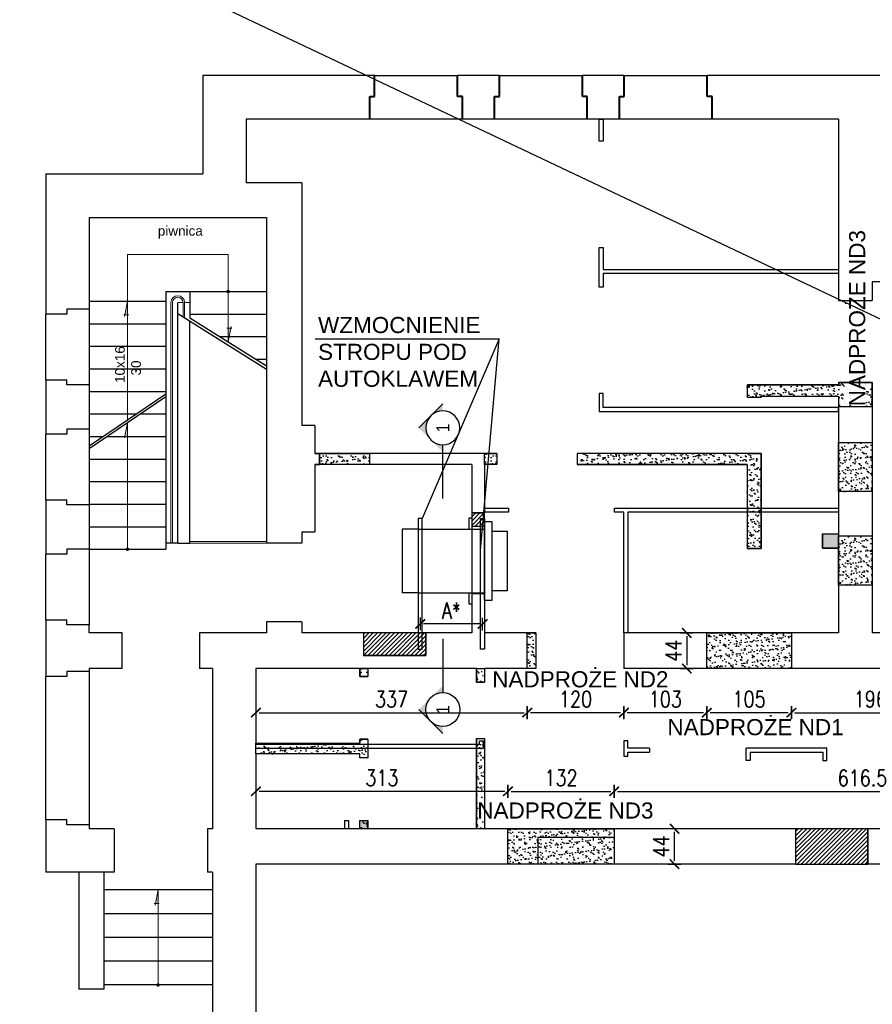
# Model space of a CAD drawing. Header units: millimetres. Extents: x -13852 to 21557, y -10038 to 8820.
# Tile 35 of 42: x 8585 to 9644, y 4919 to 6141. Entities that reach past the tile are written whole.
import ezdxf
from ezdxf.enums import TextEntityAlignment as Align

# ---------------------------------------------------------------- set-up
doc = ezdxf.new("R2010")
doc.units = ezdxf.units.MM
doc.linetypes.add('DASHED', pattern=[0.75, 0.5, -0.25])
doc.linetypes.add('ELGO_LTYPE1', pattern=[0])
for name, color, linetype in [('6', 3, 'Continuous'), ('cienka', 1, 'Continuous'), ('DIM', 243, 'Continuous'), ('widok 01', 4, 'Continuous'), ('wyburzenia', 10, 'DASHED'), ('ściany labor', 160, 'Continuous')]:
    doc.layers.add(name, color=color, linetype=linetype)
for name, color, linetype, lineweight in [('istn widok', 252, 'Continuous', 25), ('istn ściany', 251, 'Continuous', 25), ('kreskowanie 0.05', 252, 'ELGO_LTYPE1', 5), ('obrys 0.13', 253, 'Continuous', 13), ('obrys 0.15', 254, 'ELGO_LTYPE1', 15), ('ocieplenie 0.05', 140, 'Continuous', 5), ('podkladka', 1, 'Continuous', 9), ('przekrój 0.40', 90, 'ELGO_LTYPE1', 40)]:
    doc.layers.add(name, color=color, linetype=linetype, lineweight=lineweight)
doc.styles.add('ARIAL', font='arial.ttf')
doc.styles.add('MSE-100', font='romans.shx', dxfattribs={"width": 0.8, "height": 20})
doc.styles.get("Standard").update_dxf_attribs({"font": 'arial.ttf'})
doc.dimstyles.new('MSE-100', dxfattribs={"dimtxt": 20, "dimasz": 4, "dimexe": 3, "dimexo": 30, "dimgap": 0.7, "dimtad": 0, "dimdec": 1, "dimrnd": 0.5, "dimdsep": 46, "dimtxsty": 'MSE-100', "dimblk": 'T1', "dimcen": -0.9, "dimse1": 1, "dimse2": 1, "dimclrd": 243, "dimclre": 242, "dimclrt": 52, "dimadec": 1, "dimazin": 2, "dimtfac": 0.3333, "dimtdec": 1, "dimtix": 1, "dimtmove": 2, "dimatfit": 3, "dimldrblk": 'strzalka', "dimfxl": 0, "dimtvp": 0.8333, "dimtolj": 1, "dimarcsym": 0})
pattern_1 = [(37.5, (-340246.531, -166151.847), (-0.31496679, 9.63411885), [0, -7.6, 0, -8.5, 0, -8.125]), (7.5, (-340246.531, -166151.847), (8.84888353, 14.11073033), [0, -4.1, 0, -6.85, 0, -2.625]), (327.5, (-340252.681, -166151.847), (15.5707093, 0.02829527), [0, -2.5, 0, -9, 0, -11.75]), (317.5, (-340252.681, -166151.847), (15.030633, 4.38837782), [0, -1.25, 0, -5.9, 0, -6.75])]

# ---------------------------------------------------------------- blocks, each defined once
blk = doc.blocks.new('A$C759864D5')
at = {"layer": 'obrys 0.15', "ltscale": 60}
for p, q in [((6, 54), (109, 54)), ((115, 0), (0, 0))]:
    blk.add_line(p, q, dxfattribs=at)
at = {"layer": 'przekrój 0.40', "ltscale": 60}
for p, q in [((6, 28), (6, 54)), ((109, 28), (109, 54)), ((0, 0), (0, 28)), ((0, 28), (6, 28)), ((115, 28), (109, 28)), ((115, 0), (115, 28))]:
    blk.add_line(p, q, dxfattribs=at)
blk = doc.blocks.new('A$C75F35B79')
at = {"layer": 'kreskowanie 0.05', "ltscale": 2}
for p, q in [((4.7, 19), (1, 0)), ((0, 2), (6.3, 2))]:
    blk.add_line(p, q, dxfattribs=at)
blk = doc.blocks.new('A$C54D70F0F')
at = {"layer": 'ocieplenie 0.05', "ltscale": 2}
h = blk.add_hatch(color=256, dxfattribs=at)
h.dxf.hatch_style = 1
h.paths.add_polyline_path([(4.7, 19), (1.4, 2), (4.7, 2)])
at = {"layer": 'kreskowanie 0.05', "ltscale": 2}
for p, q in [((4.7, 19), (1, 0)), ((0, 2), (6.3, 2))]:
    blk.add_line(p, q, dxfattribs=at)
blk = doc.blocks.new('T1')
at = {"color": 243}
blk.add_line((0, -2.04), (0, 1.96), dxfattribs=at)
at = {"color": 243, "const_width": 0.5}
blk.add_lwpolyline([(-1.5, -1.44), (1.5, 1.44)], dxfattribs=at)
blk = doc.blocks.new('*D75')
at = {"layer": 'Defpoints', "color": 0, "transparency": 16777216}
for p in [(9323.8, 5183.3), (9191.8, 5136.9), (9323.8, 5136.9)]:
    blk.add_point(p, dxfattribs=at)
at = {"layer": 'DIM', "color": 243, "lineweight": -2, "transparency": 16777216}
blk.add_line((9195.8, 5183.3), (9319.8, 5183.3), dxfattribs=at)
at = {"layer": 'DIM', "color": 243, "lineweight": -2, "transparency": 16777216, "xscale": 4, "yscale": 4, "zscale": 4, "rotation": 180}
blk.add_blockref('T1', (9191.8, 5183.3), dxfattribs=at)
at = {"layer": 'DIM', "color": 243, "lineweight": -2, "transparency": 16777216, "xscale": 4, "yscale": 4, "zscale": 4}
blk.add_blockref('T1', (9323.8, 5183.3), dxfattribs=at)
at = {"layer": 'DIM', "color": 52, "transparency": 16777216, "insert": (9257.8, 5200), "char_height": 20, "attachment_point": 5, "style": 'MSE-100'}
blk.add_mtext('\\A1;132', dxfattribs=at)
blk = doc.blocks.new('strzalka')
at = {"color": 243}
blk.add_line((0, -0.97), (0, 0.97), dxfattribs=at)
blk.add_lwpolyline([(-2, 0, 0.733, 0, 0), (0, 0, 0, 0, 0)], format="xyseb", dxfattribs=at)
blk = doc.blocks.new('*D83')
at = {"layer": 'Defpoints', "color": 0, "transparency": 16777216}
for p in [(9543.8, 5335.9), (9739.8, 5335.9), (9739.8, 5281)]:
    blk.add_point(p, dxfattribs=at)
at = {"layer": 'DIM', "color": 243, "lineweight": -2, "transparency": 16777216}
blk.add_line((9547.8, 5281), (9735.8, 5281), dxfattribs=at)
at = {"layer": 'DIM', "color": 243, "lineweight": -2, "transparency": 16777216, "xscale": 4, "yscale": 4, "zscale": 4, "rotation": 180}
blk.add_blockref('T1', (9543.8, 5281), dxfattribs=at)
at = {"layer": 'DIM', "color": 243, "lineweight": -2, "transparency": 16777216, "xscale": 4, "yscale": 4, "zscale": 4}
blk.add_blockref('T1', (9739.8, 5281), dxfattribs=at)
at = {"layer": 'DIM', "color": 52, "transparency": 16777216, "insert": (9641.8, 5297.7), "char_height": 20, "attachment_point": 5, "style": 'MSE-100'}
blk.add_mtext('\\A1;196', dxfattribs=at)
blk = doc.blocks.new('*D85')
at = {"layer": 'Defpoints', "color": 0, "transparency": 16777216}
for p in [(9438.8, 5335.9), (9543.8, 5335.9), (9438.8, 5281)]:
    blk.add_point(p, dxfattribs=at)
at = {"layer": 'DIM', "color": 243, "lineweight": -2, "transparency": 16777216}
blk.add_line((9539.8, 5281), (9442.8, 5281), dxfattribs=at)
at = {"layer": 'DIM', "color": 243, "lineweight": -2, "transparency": 16777216, "xscale": 4, "yscale": 4, "zscale": 4, "rotation": 180}
blk.add_blockref('T1', (9438.8, 5281), dxfattribs=at)
at = {"layer": 'DIM', "color": 243, "lineweight": -2, "transparency": 16777216, "xscale": 4, "yscale": 4, "zscale": 4}
blk.add_blockref('T1', (9543.8, 5281), dxfattribs=at)
at = {"layer": 'DIM', "color": 52, "transparency": 16777216, "insert": (9491.3, 5297.7), "char_height": 20, "attachment_point": 5, "style": 'MSE-100'}
blk.add_mtext('\\A1;105', dxfattribs=at)
blk = doc.blocks.new('*D86')
at = {"layer": 'Defpoints', "color": 0, "transparency": 16777216}
for p in [(9335.8, 5335.9), (9438.8, 5335.9), (9335.8, 5281)]:
    blk.add_point(p, dxfattribs=at)
at = {"layer": 'DIM', "color": 243, "lineweight": -2, "transparency": 16777216}
blk.add_line((9434.8, 5281), (9339.8, 5281), dxfattribs=at)
at = {"layer": 'DIM', "color": 243, "lineweight": -2, "transparency": 16777216, "xscale": 4, "yscale": 4, "zscale": 4, "rotation": 180}
blk.add_blockref('T1', (9335.8, 5281), dxfattribs=at)
at = {"layer": 'DIM', "color": 243, "lineweight": -2, "transparency": 16777216, "xscale": 4, "yscale": 4, "zscale": 4}
blk.add_blockref('T1', (9438.8, 5281), dxfattribs=at)
at = {"layer": 'DIM', "color": 52, "transparency": 16777216, "insert": (9387.3, 5297.7), "char_height": 20, "attachment_point": 5, "style": 'MSE-100'}
blk.add_mtext('\\A1;103', dxfattribs=at)
blk = doc.blocks.new('*D87')
at = {"layer": 'Defpoints', "color": 0, "transparency": 16777216}
for p in [(9215.8, 5335.9), (9335.8, 5335.9), (9215.8, 5281)]:
    blk.add_point(p, dxfattribs=at)
at = {"layer": 'DIM', "color": 243, "lineweight": -2, "transparency": 16777216}
blk.add_line((9331.8, 5281), (9219.8, 5281), dxfattribs=at)
at = {"layer": 'DIM', "color": 243, "lineweight": -2, "transparency": 16777216, "xscale": 4, "yscale": 4, "zscale": 4, "rotation": 180}
blk.add_blockref('T1', (9215.8, 5281), dxfattribs=at)
at = {"layer": 'DIM', "color": 243, "lineweight": -2, "transparency": 16777216, "xscale": 4, "yscale": 4, "zscale": 4}
blk.add_blockref('T1', (9335.8, 5281), dxfattribs=at)
at = {"layer": 'DIM', "color": 52, "transparency": 16777216, "insert": (9275.8, 5297.7), "char_height": 20, "attachment_point": 5, "style": 'MSE-100'}
blk.add_mtext('\\A1;120', dxfattribs=at)
blk = doc.blocks.new('*D88')
at = {"layer": 'Defpoints', "color": 0, "transparency": 16777216}
for p in [(9940.3, 5183.3), (9323.8, 5136.9), (9940.3, 5136.9)]:
    blk.add_point(p, dxfattribs=at)
at = {"layer": 'DIM', "color": 243, "lineweight": -2, "transparency": 16777216}
blk.add_line((9327.8, 5183.3), (9936.3, 5183.3), dxfattribs=at)
at = {"layer": 'DIM', "color": 243, "lineweight": -2, "transparency": 16777216, "xscale": 4, "yscale": 4, "zscale": 4, "rotation": 180}
blk.add_blockref('T1', (9323.8, 5183.3), dxfattribs=at)
at = {"layer": 'DIM', "color": 243, "lineweight": -2, "transparency": 16777216, "xscale": 4, "yscale": 4, "zscale": 4}
blk.add_blockref('T1', (9940.3, 5183.3), dxfattribs=at)
at = {"layer": 'DIM', "color": 52, "transparency": 16777216, "insert": (9632.1, 5199.9), "char_height": 20, "attachment_point": 5, "style": 'MSE-100'}
blk.add_mtext('\\A1;616.5', dxfattribs=at)
blk = doc.blocks.new('*D89')
at = {"layer": 'Defpoints', "color": 0, "transparency": 16777216}
for p in [(8878.8, 5335.9), (9215.8, 5335.9), (9215.8, 5281)]:
    blk.add_point(p, dxfattribs=at)
at = {"layer": 'DIM', "color": 243, "lineweight": -2, "transparency": 16777216}
blk.add_line((8882.8, 5281), (9211.8, 5281), dxfattribs=at)
at = {"layer": 'DIM', "color": 243, "lineweight": -2, "transparency": 16777216, "xscale": 4, "yscale": 4, "zscale": 4, "rotation": 180}
blk.add_blockref('T1', (8878.8, 5281), dxfattribs=at)
at = {"layer": 'DIM', "color": 243, "lineweight": -2, "transparency": 16777216, "xscale": 4, "yscale": 4, "zscale": 4}
blk.add_blockref('T1', (9215.8, 5281), dxfattribs=at)
at = {"layer": 'DIM', "color": 52, "transparency": 16777216, "insert": (9047.3, 5297.7), "char_height": 20, "attachment_point": 5, "style": 'MSE-100'}
blk.add_mtext('\\A1;337', dxfattribs=at)
blk = doc.blocks.new('*D90')
at = {"layer": 'Defpoints', "color": 0, "transparency": 16777216}
for p in [(8878.8, 5183.3), (8878.8, 5137), (9191.8, 5136.9)]:
    blk.add_point(p, dxfattribs=at)
at = {"layer": 'DIM', "color": 243, "lineweight": -2, "transparency": 16777216}
blk.add_line((9187.8, 5183.3), (8882.8, 5183.3), dxfattribs=at)
at = {"layer": 'DIM', "color": 243, "lineweight": -2, "transparency": 16777216, "xscale": 4, "yscale": 4, "zscale": 4, "rotation": 180}
blk.add_blockref('T1', (8878.8, 5183.3), dxfattribs=at)
at = {"layer": 'DIM', "color": 243, "lineweight": -2, "transparency": 16777216, "xscale": 4, "yscale": 4, "zscale": 4}
blk.add_blockref('T1', (9191.8, 5183.3), dxfattribs=at)
at = {"layer": 'DIM', "color": 52, "transparency": 16777216, "insert": (9035.3, 5200), "char_height": 20, "attachment_point": 5, "style": 'MSE-100'}
blk.add_mtext('\\A1;313', dxfattribs=at)
blk = doc.blocks.new('*D107')
at = {"layer": 'Defpoints', "color": 0, "transparency": 16777216}
for p in [(9323.8, 5136.9), (9398.7, 5136.9), (9323.8, 5092.9)]:
    blk.add_point(p, dxfattribs=at)
at = {"layer": 'DIM', "color": 243, "lineweight": -2, "transparency": 16777216}
blk.add_line((9398.7, 5096.9), (9398.7, 5132.9), dxfattribs=at)
at = {"layer": 'DIM', "color": 243, "lineweight": -2, "transparency": 16777216, "xscale": 4, "yscale": 4, "zscale": 4}
for p, rotation in [((9398.7, 5136.9), 90), ((9398.7, 5092.9), 270)]:
    blk.add_blockref('T1', p, dxfattribs=dict(at, rotation=rotation))
at = {"layer": 'DIM', "color": 52, "transparency": 16777216, "insert": (9382.1, 5114.9), "char_height": 20, "attachment_point": 5, "rotation": 90, "style": 'MSE-100'}
blk.add_mtext('\\A1;44', dxfattribs=at)
blk = doc.blocks.new('*D108')
at = {"layer": 'Defpoints', "color": 0, "transparency": 16777216}
for p in [(9543.8, 5379.9), (9413.9, 5335.9), (9543.8, 5335.9)]:
    blk.add_point(p, dxfattribs=at)
at = {"layer": 'DIM', "color": 243, "lineweight": -2, "transparency": 16777216}
blk.add_line((9413.9, 5375.9), (9413.9, 5339.9), dxfattribs=at)
at = {"layer": 'DIM', "color": 243, "lineweight": -2, "transparency": 16777216, "xscale": 4, "yscale": 4, "zscale": 4}
for p, rotation in [((9413.9, 5379.9), 90), ((9413.9, 5335.9), 270)]:
    blk.add_blockref('T1', p, dxfattribs=dict(at, rotation=rotation))
at = {"layer": 'DIM', "color": 52, "transparency": 16777216, "insert": (9397.3, 5357.9), "char_height": 20, "attachment_point": 5, "rotation": 90, "style": 'MSE-100'}
blk.add_mtext('\\A1;44', dxfattribs=at)
blk = doc.blocks.new('*D110')
at = {"layer": 'Defpoints', "color": 0, "transparency": 16777216}
for p in [(9644.3, 5792.9), (9696.4, 5792.9), (9644.3, 5660.9)]:
    blk.add_point(p, dxfattribs=at)
at = {"layer": 'DIM', "color": 243, "lineweight": -2, "transparency": 16777216}
blk.add_line((9696.4, 5664.9), (9696.4, 5788.9), dxfattribs=at)
at = {"layer": 'DIM', "color": 243, "lineweight": -2, "transparency": 16777216, "xscale": 4, "yscale": 4, "zscale": 4}
for p, rotation in [((9696.4, 5792.9), 90), ((9696.4, 5660.9), 270)]:
    blk.add_blockref('T1', p, dxfattribs=dict(at, rotation=rotation))
at = {"layer": 'DIM', "color": 52, "transparency": 16777216, "insert": (9679.8, 5726.9), "char_height": 20, "attachment_point": 5, "rotation": 90, "style": 'MSE-100'}
blk.add_mtext('\\A1;132', dxfattribs=at)
blk = doc.blocks.new('przek1')
h = blk.add_hatch(color=73)
h.paths.add_polyline_path([(-57.2, 0), (-65.9, 0, 0.198912), (-71.9, 14.7)])
h.paths.add_polyline_path([(-71.9, 14.7, 0.198912), (-86.6, 20.8, 0.198912), (-101.3, 14.7), (-86.6, 29.4)])
h.paths.add_polyline_path([(-101.3, 14.7, 0.198912), (-107.4, 0), (-116, 0)])
at = {"color": 73}
blk.add_line((-86.6, 29.4), (-116, 0), dxfattribs=at)
at = {"color": 5}
blk.add_line((0, 0), (-65.9, 0), dxfattribs=at)
at = {"color": 73}
blk.add_circle((-86.6, 0), 20.8, dxfattribs=at)
at = {"color": 4, "width": 0.85}
blk.add_attdef('NR', text='', height=16, dxfattribs=at).set_placement((-86.6, -8), align=Align.CENTER)
blk = doc.blocks.new('*D178')
at = {"layer": 'Defpoints', "color": 0, "transparency": 16777216}
for p in [(9082.9, 5391.1), (9082.9, 5359.9), (9160.4, 5359.9)]:
    blk.add_point(p, dxfattribs=at)
at = {"layer": 'DIM', "color": 243, "lineweight": -2, "transparency": 16777216}
blk.add_line((9156.4, 5391.1), (9086.9, 5391.1), dxfattribs=at)
at = {"layer": 'DIM', "color": 243, "lineweight": -2, "transparency": 16777216, "xscale": 4, "yscale": 4, "zscale": 4, "rotation": 180}
blk.add_blockref('T1', (9082.9, 5391.1), dxfattribs=at)
at = {"layer": 'DIM', "color": 243, "lineweight": -2, "transparency": 16777216, "xscale": 4, "yscale": 4, "zscale": 4}
blk.add_blockref('T1', (9160.4, 5391.1), dxfattribs=at)
at = {"layer": 'DIM', "color": 52, "transparency": 16777216, "insert": (9121.6, 5407.7), "char_height": 20, "attachment_point": 5, "style": 'MSE-100'}
blk.add_mtext('\\A1;A*', dxfattribs=at)

msp = doc.modelspace()

# ---------------------------------------------------------------- hatches: boundary and pattern name
at = {"layer": 'cienka'}
h = msp.add_hatch(dxfattribs=at)
h.set_pattern_fill('ANSI31', color=256, scale=30, style=0)
h.set_pattern_definition([(45, (-346378.5284, -166151.847), (-2.65165043, 2.65165043), [])])
h.paths.add_polyline_path([(9146.879, 5512.417), (9162.879, 5512.417), (9162.879, 5528.938), (9146.879, 5528.938)])
h = msp.add_hatch(dxfattribs=at)
h.set_pattern_fill('ANSI31', color=256, scale=30, style=0)
h.set_pattern_definition([(45, (-344205.013, -168852.6346), (-2.65165043, 2.65165043), [])])
h.paths.add_polyline_path([(9089.834, 5379.917), (9012.334, 5379.917), (9012.334, 5351.917), (9089.834, 5351.917)])
h = msp.add_hatch(dxfattribs=at)
h.set_pattern_fill('ANSI31', color=256, scale=30, style=0)
h.set_pattern_definition([(45, (-343666.513, -169095.6346), (-2.65165043, 2.65165043), [])])
h.paths.add_polyline_path([(9638.834, 5136.917), (9548.834, 5136.917), (9548.834, 5092.917), (9638.834, 5092.917)])
at = {"layer": 'ocieplenie 0.05', "ltscale": 2}
h = msp.add_hatch(color=256, dxfattribs=at)
h.dxf.hatch_style = 1
h.paths.add_polyline_path([(8842.081, 5803.917, 1), (8846.587, 5803.917, 1)])
h = msp.add_hatch(color=256, dxfattribs=at)
h.dxf.hatch_style = 1
h.paths.add_polyline_path([(8719.334, 5791.917), (8716.005, 5774.885), (8719.334, 5774.885)])
h = msp.add_hatch(color=256, dxfattribs=at)
h.dxf.hatch_style = 1
h.paths.add_polyline_path([(8847.663, 5758.335), (8844.334, 5758.335), (8844.334, 5747.917), (8845.627, 5747.917)])
h.paths.add_polyline_path([(8845.627, 5747.917), (8844.334, 5747.917), (8844.334, 5741.303)])
h = msp.add_hatch(color=256, dxfattribs=at)
h.dxf.hatch_style = 1
h.paths.add_polyline_path([(8719.334, 5641.032), (8716.005, 5624), (8719.334, 5624)])
h = msp.add_hatch(color=256, dxfattribs=at)
h.dxf.hatch_style = 1
h.paths.add_polyline_path([(8717.081, 5483.917, 1), (8721.587, 5483.917, 1)])
h = msp.add_hatch(color=256, dxfattribs=at)
h.dxf.hatch_style = 1
h.paths.add_polyline_path([(8755.058, 4942.917, 1), (8759.564, 4942.917, 1)])
at = {"layer": 'wyburzenia'}
h = msp.add_hatch(dxfattribs=at)
h.set_pattern_fill('AR-SAND', color=256, scale=5, style=0)
h.set_pattern_definition(pattern_1)
h.paths.add_polyline_path([(9644.334, 5690.925), (9602.334, 5690.925), (9602.334, 5687.925), (9488.834, 5687.925), (9488.834, 5672.917), (9506.334, 5672.917), (9506.334, 5673.925), (9602.334, 5673.925), (9602.334, 5660.925), (9644.334, 5660.925)])
h = msp.add_hatch(dxfattribs=at)
h.set_pattern_fill('AR-SAND', color=256, scale=5, style=0)
h.set_pattern_definition([(37.5, (-340599.46, -168868.593), (-0.31496679, 9.63411885), [0, -7.6, 0, -8.5, 0, -8.125]), (7.5, (-340599.46, -168868.593), (8.84888353, 14.11073033), [0, -4.1, 0, -6.85, 0, -2.625]), (327.5, (-340605.61, -168868.593), (15.5707093, 0.02829527), [0, -2.5, 0, -9, 0, -11.75]), (317.5, (-340605.61, -168868.593), (15.030633, 4.38837782), [0, -1.25, 0, -5.9, 0, -6.75])])
h.paths.add_polyline_path([(9644.334, 5616.425), (9602.334, 5616.425), (9602.334, 5555.425), (9644.334, 5555.425)])
h = msp.add_hatch(dxfattribs=at)
h.set_pattern_fill('AR-SAND', color=256, scale=5, style=0)
h.set_pattern_definition([(37.5, (-341249.96, -168873.109), (-0.31496679, 9.63411885), [0, -7.6, 0, -8.5, 0, -8.125]), (7.5, (-341249.96, -168873.109), (8.84888353, 14.11073033), [0, -4.1, 0, -6.85, 0, -2.625]), (327.5, (-341256.11, -168873.109), (15.5707093, 0.02829527), [0, -2.5, 0, -9, 0, -11.75]), (317.5, (-341256.11, -168873.109), (15.030633, 4.38837782), [0, -1.25, 0, -5.9, 0, -6.75])])
h.paths.add_polyline_path([(9019.834, 5602.917), (8957.834, 5602.917), (8957.834, 5588.917), (9019.834, 5588.917)])
h = msp.add_hatch(dxfattribs=at)
h.set_pattern_fill('AR-SAND', color=256, scale=5, style=0)
h.set_pattern_definition([(37.5, (-341038.915, -168873.109), (-0.31496679, 9.63411885), [0, -7.6, 0, -8.5, 0, -8.125]), (7.5, (-341038.915, -168873.109), (8.84888353, 14.11073033), [0, -4.1, 0, -6.85, 0, -2.625]), (327.5, (-341045.065, -168873.109), (15.5707093, 0.02829527), [0, -2.5, 0, -9, 0, -11.75]), (317.5, (-341045.065, -168873.109), (15.030633, 4.38837782), [0, -1.25, 0, -5.9, 0, -6.75])])
h.paths.add_polyline_path([(9177.834, 5602.917), (9162.879, 5602.917), (9162.879, 5588.917), (9177.834, 5588.934)])
h = msp.add_hatch(dxfattribs=at)
h.set_pattern_fill('AR-SAND', color=256, scale=5, style=0)
h.set_pattern_definition(pattern_1)
h.paths.add_polyline_path([(9277.834, 5602.917), (9277.834, 5588.917), (9488.834, 5588.917), (9488.834, 5484.917), (9506.334, 5484.917), (9506.334, 5602.917)])
h = msp.add_hatch(dxfattribs=at)
h.set_pattern_fill('AR-SAND', color=256, scale=5, style=0)
h.set_pattern_definition([(37.5, (-339672.031, -165984.839), (-0.31496679, 9.63411885), [0, -7.6, 0, -8.5, 0, -8.125]), (7.5, (-339672.031, -165984.839), (8.84888353, 14.11073033), [0, -4.1, 0, -6.85, 0, -2.625]), (327.5, (-339678.181, -165984.839), (15.5707093, 0.02829527), [0, -2.5, 0, -9, 0, -11.75]), (317.5, (-339678.181, -165984.839), (15.030633, 4.38837782), [0, -1.25, 0, -5.9, 0, -6.75])])
h.paths.add_polyline_path([(9582.334, 5502.925), (9602.334, 5502.925), (9602.334, 5485.425), (9582.334, 5485.425)])
h.paths.add_polyline_path([(9007.834, 5146.994), (9017.834, 5146.994), (9017.834, 5136.917), (9007.834, 5136.917)])
h = msp.add_hatch(dxfattribs=at)
h.set_pattern_fill('AR-SAND', color=256, scale=5, style=0)
h.set_pattern_definition([(37.5, (-340599.46, -168984.593), (-0.31496679, 9.63411885), [0, -7.6, 0, -8.5, 0, -8.125]), (7.5, (-340599.46, -168984.593), (8.84888353, 14.11073033), [0, -4.1, 0, -6.85, 0, -2.625]), (327.5, (-340605.61, -168984.593), (15.5707093, 0.02829527), [0, -2.5, 0, -9, 0, -11.75]), (317.5, (-340605.61, -168984.593), (15.030633, 4.38837782), [0, -1.25, 0, -5.9, 0, -6.75])])
h.paths.add_polyline_path([(9644.334, 5500.425), (9602.334, 5500.425), (9602.334, 5439.425), (9644.334, 5439.425)])
h = msp.add_hatch(dxfattribs=at)
h.set_pattern_fill('AR-SAND', color=256, scale=5, style=0)
h.set_pattern_definition([(37.5, (-343255.386, -169201.456), (-0.31496679, 9.63411885), [0, -7.6, 0, -8.5, 0, -8.125]), (7.5, (-343255.386, -169201.456), (8.84888353, 14.11073033), [0, -4.1, 0, -6.85, 0, -2.625]), (327.5, (-343261.536, -169201.456), (15.5707093, 0.02829527), [0, -2.5, 0, -9, 0, -11.75]), (317.5, (-343261.536, -169201.456), (15.03063302, 4.38837782), [0, -1.25, 0, -5.9, 0, -6.75])])
h.paths.add_polyline_path([(9215.834, 5379.917), (9226.334, 5379.917), (9226.334, 5335.917), (9215.834, 5335.917)])
h = msp.add_hatch(dxfattribs=at)
h.set_pattern_fill('AR-SAND', color=256, scale=5, style=0)
h.set_pattern_definition([(37.5, (-343519.65, -164064.49), (-0.31496679, 9.63411885), [0, -7.6, 0, -8.5, 0, -8.125]), (7.5, (-343519.65, -164064.49), (8.84888353, 14.11073033), [0, -4.1, 0, -6.85, 0, -2.625]), (327.5, (-343525.8, -164064.49), (15.5707093, 0.02829527), [0, -2.5, 0, -9, 0, -11.75]), (317.5, (-343525.8, -164064.49), (15.030633, 4.38837782), [0, -1.25, 0, -5.9, 0, -6.75])])
h.paths.add_polyline_path([(9543.834, 5335.917), (9543.834, 5379.917), (9438.834, 5379.917), (9438.834, 5335.917)])
h = msp.add_hatch(dxfattribs=at)
h.set_pattern_fill('AR-SAND', color=256, scale=5, style=0)
h.set_pattern_definition(pattern_1)
h.paths.add_polyline_path([(9007.834, 5335.917), (9017.834, 5335.917), (9017.834, 5325.839), (9007.834, 5325.839)])
h.paths.add_polyline_path([(9007.834, 5146.994), (9017.834, 5146.994), (9017.834, 5136.917), (9007.834, 5136.917)])
h = msp.add_hatch(dxfattribs=at)
h.set_pattern_fill('AR-SAND', color=256, scale=5, style=0)
h.set_pattern_definition([(37.5, (-340246.531, -165969.847), (-0.31496679, 9.63411885), [0, -7.6, 0, -8.5, 0, -8.125]), (7.5, (-340246.531, -165969.847), (8.84888353, 14.11073033), [0, -4.1, 0, -6.85, 0, -2.625]), (327.5, (-340252.681, -165969.847), (15.5707093, 0.02829527), [0, -2.5, 0, -9, 0, -11.75]), (317.5, (-340252.681, -165969.847), (15.030633, 4.38837782), [0, -1.25, 0, -5.9, 0, -6.75])])
h.paths.add_polyline_path([(9152.834, 5335.917), (9162.834, 5335.917), (9162.834, 5318.917), (9152.834, 5318.917)])
h = msp.add_hatch(dxfattribs=at)
h.set_pattern_fill('AR-SAND', color=256, scale=5, style=0)
h.set_pattern_definition(pattern_1)
h.paths.add_polyline_path([(8878.834, 5243.043), (9007.834, 5243.043), (9007.834, 5248.043), (9017.834, 5248.043), (9017.834, 5224.79), (9007.834, 5224.79), (9007.834, 5229.79), (8878.834, 5229.79)])
h = msp.add_hatch(dxfattribs=at)
h.set_pattern_fill('AR-SAND', color=256, scale=5, style=0)
h.set_pattern_definition(pattern_1)
h.paths.add_polyline_path([(9152.834, 5248.917), (9162.834, 5248.917), (9162.834, 5136.917), (9152.834, 5136.917)])
h = msp.add_hatch(dxfattribs=at)
h.set_pattern_fill('AR-SAND', color=256, scale=5, style=0)
h.set_pattern_definition([(37.5, (-343279.386, -169444.456), (-0.31496679, 9.63411885), [0, -7.6, 0, -8.5, 0, -8.125]), (7.5, (-343279.386, -169444.456), (8.84888353, 14.11073033), [0, -4.1, 0, -6.85, 0, -2.625]), (327.5, (-343285.536, -169444.456), (15.5707093, 0.02829527), [0, -2.5, 0, -9, 0, -11.75]), (317.5, (-343285.536, -169444.456), (15.03063302, 4.38837782), [0, -1.25, 0, -5.9, 0, -6.75])])
h.paths.add_polyline_path([(9191.834, 5136.917), (9323.834, 5136.917), (9323.834, 5092.917), (9191.834, 5092.917)])

# ---------------------------------------------------------------- linework, layer by layer
at = {"layer": '6'}
for points in [[(9080.379, 5359.917), (9085.379, 5359.917), (9085.379, 5521.917), (9080.379, 5521.917), (9080.379, 5359.917)], [(9162.879, 5359.917), (9157.879, 5359.917), (9157.879, 5521.917), (9162.879, 5521.917), (9162.879, 5359.917)]]:
    msp.add_lwpolyline(points, dxfattribs=at)
at = {"layer": 'DIM'}
for p, q in [((7132.203, 6966.285), (18232.913, 1698.972)), ((9157.879, 5482.917), (9181.104, 5745.211)), ((9060.379, 5508.917), (9060.379, 5429.917)), ((9080.379, 5508.917), (9060.379, 5508.917)), ((9080.379, 5508.917), (9080.379, 5429.917)), ((9080.379, 5508.917), (9162.879, 5508.917)), ((9146.879, 5512.417), (9146.879, 5426.417)), ((9172.009, 5506.3), (9190.879, 5506.3)), ((9080.379, 5429.917), (9060.379, 5429.917)), ((9080.379, 5429.917), (9162.879, 5429.917))]:
    msp.add_line(p, q, dxfattribs=at)
at = {"layer": 'DIM', "ltscale": 10}
for p, q in [((9190.879, 5506.3), (9190.879, 5432.3)), ((9190.879, 5432.3), (9172.009, 5432.3))]:
    msp.add_line(p, q, dxfattribs=at)
at = {"layer": 'DIM'}
for points in [[(8952.493, 5745.211), (9181.104, 5745.211), (9085.379, 5521.917)], [(9143.777, 5508.917), (9143.777, 5522.8), (9146.879, 5522.8), (9146.879, 5508.917)], [(9146.879, 5429.917), (9146.879, 5415.8), (9143.777, 5415.8), (9143.777, 5429.917)]]:
    msp.add_lwpolyline(points, dxfattribs=at)
at = {"layer": 'DIM', "ltscale": 10}
msp.add_lwpolyline([(9162.879, 5518.3), (9172.009, 5518.3), (9172.009, 5420.3), (9162.879, 5420.3)], close=True, dxfattribs=at)
at = {"layer": 'istn widok', "ltscale": 60}
for p, q in [((8766.834, 5803.917), (8891.834, 5803.917)), ((8766.834, 5803.917), (8766.834, 5483.917)), ((8796.834, 5803.917), (8796.834, 5771.099)), ((8671.834, 5791.917), (8766.834, 5791.917)), ((8781.834, 5776.509), (8781.834, 5790.213)), ((8796.834, 5775.917), (8891.834, 5775.917)), ((8671.834, 5763.917), (8766.834, 5763.917)), ((8833.791, 5747.917), (8891.834, 5747.917)), ((8671.834, 5735.917), (8766.834, 5735.917)), ((8878.428, 5719.917), (8891.834, 5719.917)), ((8671.834, 5707.917), (8766.834, 5707.917)), ((8671.834, 5679.917), (8766.834, 5679.917)), ((8671.834, 5651.917), (8730.935, 5651.917)), ((8735.349, 5651.917), (8766.834, 5651.917)), ((8671.834, 5623.917), (8689.738, 5623.917)), ((8694.152, 5623.917), (8766.834, 5623.917)), ((8671.834, 5595.917), (8766.834, 5595.917)), ((8671.834, 5567.917), (8766.834, 5567.917)), ((8671.834, 5539.917), (8766.834, 5539.917)), ((8671.834, 5511.917), (8766.834, 5511.917)), ((8671.834, 5483.917), (8766.834, 5483.917))]:
    msp.add_line(p, q, dxfattribs=at)
at = {"layer": 'istn widok', "ltscale": 2}
for p, q in [((8781.834, 5776.509), (8891.834, 5707.507)), ((8796.834, 5771.099), (8891.834, 5711.507)), ((8766.834, 5676.316), (8671.834, 5611.748)), ((8766.834, 5673.316), (8671.834, 5608.748)), ((8781.834, 5491.417), (8766.834, 5491.417)), ((8658.787, 5082.917), (8658.787, 4937.917)), ((8689.787, 5082.917), (8689.787, 4937.917)), ((8824.834, 5060.917), (8689.787, 5060.917)), ((8824.834, 5031.417), (8689.787, 5031.417)), ((8824.834, 5001.917), (8689.787, 5001.917)), ((8824.834, 4972.417), (8689.787, 4972.417)), ((8824.834, 4942.917), (8689.787, 4942.917)), ((8689.787, 4937.917), (8658.787, 4937.917))]:
    msp.add_line(p, q, dxfattribs=at)
at = {"layer": 'istn ściany', "ltscale": 60}
for p, q in [((9026.289, 6071.917), (8812.834, 6071.917)), ((8812.834, 6071.917), (8812.834, 5949.917)), ((9026.289, 6045.917), (9026.289, 6071.917)), ((9026.289, 6071.917), (9129.289, 6071.917)), ((9181.289, 6071.917), (9129.289, 6071.917)), ((9129.289, 6045.917), (9129.289, 6071.917)), ((9181.289, 6045.917), (9181.289, 6071.917)), ((9181.289, 6071.917), (9284.289, 6071.917)), ((9336.334, 6071.917), (9284.289, 6071.917)), ((9284.289, 6045.917), (9284.289, 6071.917)), ((9336.334, 6045.917), (9336.334, 6071.917)), ((9336.334, 6071.917), (9439.334, 6071.917)), ((9656.334, 6071.917), (9439.334, 6071.917)), ((9439.334, 6045.917), (9439.334, 6071.917)), ((9020.289, 6017.917), (9020.289, 6045.917)), ((9020.289, 6045.917), (9026.289, 6045.917)), ((9135.289, 6045.917), (9129.289, 6045.917)), ((9135.289, 6017.917), (9135.289, 6045.917)), ((9175.289, 6017.917), (9175.289, 6045.917)), ((9175.289, 6045.917), (9181.289, 6045.917)), ((9290.289, 6045.917), (9284.289, 6045.917)), ((9290.289, 6017.917), (9290.289, 6045.917)), ((9330.334, 6017.917), (9330.334, 6045.917)), ((9330.334, 6045.917), (9336.334, 6045.917)), ((9445.334, 6045.917), (9439.334, 6045.917)), ((9445.334, 6017.917), (9445.334, 6045.917)), ((9020.289, 6017.917), (8866.834, 6017.917)), ((8866.834, 6017.917), (8866.834, 5938.917)), ((9135.289, 6017.917), (9020.289, 6017.917)), ((9175.289, 6017.917), (9135.289, 6017.917)), ((9290.289, 6017.917), (9175.289, 6017.917)), ((9330.334, 6017.917), (9290.289, 6017.917)), ((9445.334, 6017.917), (9330.334, 6017.917)), ((9602.334, 6017.917), (9445.334, 6017.917)), ((9602.334, 6017.917), (9602.334, 5792.925)), ((8617.834, 5949.917), (8617.834, 5775.917)), ((8617.834, 5949.917), (8812.834, 5949.917)), ((8935.834, 5938.917), (8866.834, 5938.917)), ((8935.834, 5938.917), (8935.834, 5637.417)), ((8671.834, 5895.917), (8671.834, 5781.917)), ((8671.834, 5895.917), (8891.834, 5895.917)), ((8891.834, 5895.917), (8891.834, 5491.417)), ((9644.334, 5815.917), (9644.334, 5792.925)), ((9705.334, 5815.917), (9644.334, 5815.917)), ((9602.334, 5792.925), (9644.334, 5792.925)), ((8643.834, 5775.917), (8617.834, 5775.917)), ((8617.834, 5693.917), (8617.834, 5775.917)), ((8671.834, 5781.917), (8643.834, 5781.917)), ((8643.834, 5781.917), (8643.834, 5775.917)), ((8671.834, 5781.917), (8671.834, 5687.917)), ((8781.834, 5491.417), (8781.834, 5776.509)), ((8617.834, 5693.917), (8617.834, 5626.917)), ((8643.834, 5693.917), (8617.834, 5693.917)), ((8643.834, 5687.917), (8643.834, 5693.917)), ((8671.834, 5687.917), (8643.834, 5687.917)), ((8671.834, 5687.917), (8671.834, 5632.917)), ((9488.834, 5687.925), (9488.834, 5672.917)), ((9602.334, 5690.925), (9602.334, 5687.925)), ((9602.334, 5690.925), (9644.334, 5690.925)), ((9644.334, 5690.925), (9644.334, 5379.917)), ((9488.834, 5672.917), (9506.334, 5672.917)), ((9506.334, 5673.925), (9506.334, 5672.917)), ((9602.334, 5673.925), (9602.334, 5502.925)), ((8951.834, 5637.417), (8935.834, 5637.417)), ((8951.834, 5637.417), (8951.834, 5602.917)), ((8643.834, 5626.917), (8617.834, 5626.917)), ((8617.834, 5544.917), (8617.834, 5626.917)), ((8671.834, 5632.917), (8643.834, 5632.917)), ((8643.834, 5632.917), (8643.834, 5626.917)), ((8671.834, 5632.917), (8671.834, 5538.917)), ((9177.834, 5602.917), (8951.834, 5602.917)), ((8951.834, 5602.917), (8957.834, 5602.917)), ((9177.834, 5602.917), (9177.834, 5588.917)), ((9488.834, 5602.917), (9277.834, 5602.917)), ((9277.834, 5602.917), (9277.834, 5588.917)), ((9488.834, 5602.917), (9506.334, 5602.917)), ((9506.334, 5602.917), (9506.334, 5484.917)), ((8951.834, 5588.917), (8951.834, 5504.917)), ((9146.879, 5588.917), (8951.834, 5588.917)), ((8951.834, 5588.917), (8957.834, 5588.917)), ((9146.879, 5588.917), (9146.879, 5528.938)), ((9177.834, 5588.917), (9162.879, 5588.917)), ((9162.879, 5588.917), (9162.879, 5528.938)), ((9488.834, 5588.917), (9277.834, 5588.917)), ((9488.834, 5588.917), (9488.834, 5484.917)), ((8617.834, 5544.917), (8617.834, 5477.917)), ((8643.834, 5544.917), (8617.834, 5544.917)), ((8643.834, 5538.917), (8643.834, 5544.917)), ((8671.834, 5538.917), (8643.834, 5538.917)), ((8671.834, 5538.917), (8671.834, 5483.917)), ((9146.879, 5528.938), (9162.879, 5528.938)), ((8935.834, 5504.917), (8935.834, 5491.417)), ((8951.724, 5504.917), (8935.834, 5504.917)), ((9582.334, 5502.925), (9582.334, 5485.425)), ((8935.834, 5491.417), (8891.834, 5491.417)), ((8643.834, 5477.917), (8617.834, 5477.917)), ((8617.834, 5395.917), (8617.834, 5477.917)), ((8671.834, 5483.917), (8643.834, 5483.917)), ((8643.834, 5483.917), (8643.834, 5477.917)), ((8671.834, 5483.917), (8671.834, 5389.917)), ((9506.334, 5484.917), (9488.834, 5484.917)), ((9602.334, 5485.425), (9602.334, 5379.917)), ((9146.879, 5428.938), (9146.879, 5379.917)), ((9146.879, 5428.938), (9162.879, 5428.938)), ((9162.879, 5428.938), (9162.879, 5379.917)), ((8617.834, 5395.917), (8617.834, 5325.917)), ((8643.834, 5395.917), (8617.834, 5395.917)), ((8643.834, 5389.917), (8643.834, 5395.917)), ((8935.834, 5393.917), (8891.834, 5393.917)), ((8891.834, 5393.917), (8891.834, 5379.917)), ((8935.834, 5393.917), (8935.834, 5379.917)), ((8671.834, 5389.917), (8643.834, 5389.917)), ((8671.834, 5379.917), (8671.834, 5389.917)), ((8712.834, 5379.917), (8671.834, 5379.917)), ((8712.834, 5335.917), (8712.834, 5379.917)), ((8891.834, 5379.917), (8808.834, 5379.917)), ((8808.834, 5379.917), (8808.834, 5335.917)), ((9012.334, 5379.917), (8935.834, 5379.917)), ((9012.334, 5379.917), (9012.334, 5351.917)), ((9146.879, 5379.917), (9089.834, 5379.917)), ((9089.834, 5379.917), (9089.834, 5351.917)), ((9226.334, 5379.917), (9162.879, 5379.917)), ((9226.334, 5379.917), (9226.334, 5335.917)), ((9602.334, 5379.917), (9335.834, 5379.917)), ((9335.834, 5379.917), (9335.834, 5335.917)), ((9660.334, 5379.917), (9644.334, 5379.917)), ((9089.834, 5351.917), (9012.334, 5351.917)), ((8671.834, 5331.917), (8643.834, 5331.917)), ((8643.834, 5331.917), (8643.834, 5325.917)), ((8712.834, 5335.917), (8671.834, 5335.917)), ((8671.834, 5335.917), (8671.834, 5331.917)), ((8671.834, 5331.917), (8671.834, 5141.917)), ((8824.834, 5335.917), (8808.834, 5335.917)), ((8824.834, 5335.917), (8824.834, 5136.917)), ((8878.834, 5335.994), (8878.834, 5243.043)), ((9152.834, 5335.917), (8878.834, 5335.917)), ((9007.834, 5335.917), (9007.834, 5325.839)), ((9017.834, 5335.917), (9017.834, 5325.839)), ((9152.834, 5335.917), (9152.834, 5318.917)), ((9226.334, 5335.917), (9162.834, 5335.917)), ((9162.834, 5335.917), (9162.834, 5318.917)), ((9940.334, 5335.917), (9335.834, 5335.917)), ((8643.834, 5325.917), (8617.834, 5325.917)), ((8617.834, 5147.917), (8617.834, 5325.917)), ((9007.834, 5325.839), (9017.834, 5325.839)), ((9152.834, 5248.917), (9152.834, 5136.917)), ((9162.834, 5248.917), (9162.834, 5136.917)), ((8878.834, 5229.79), (8878.834, 5136.994)), ((8617.834, 5147.917), (8617.834, 5082.917)), ((8643.834, 5147.917), (8617.834, 5147.917)), ((8643.834, 5141.917), (8643.834, 5147.917)), ((9007.834, 5136.917), (9007.834, 5146.994)), ((9007.834, 5146.994), (9017.834, 5146.994)), ((9017.834, 5136.917), (9017.834, 5146.994)), ((8671.834, 5141.917), (8643.834, 5141.917)), ((8671.834, 5141.917), (8671.834, 5136.917)), ((8702.834, 5136.917), (8671.834, 5136.917)), ((8702.834, 5136.917), (8702.834, 5082.917)), ((8824.834, 5136.917), (8818.834, 5136.917)), ((8818.834, 5136.917), (8818.834, 5082.917)), ((9548.834, 5136.917), (8878.834, 5136.917)), ((9548.834, 5136.917), (9548.834, 5092.917)), ((9940.334, 5136.917), (9638.834, 5136.917)), ((9638.834, 5136.917), (9638.834, 5092.917)), ((9323.834, 5125.917), (9228.834, 5125.917)), ((9228.834, 5125.917), (9228.834, 5092.917)), ((9323.834, 5125.917), (9323.834, 5092.917)), ((8878.834, 5092.917), (8878.834, 4865.917)), ((9228.834, 5092.917), (8878.834, 5092.917)), ((9548.834, 5092.917), (9323.834, 5092.917)), ((9963.834, 5092.917), (9638.834, 5092.917)), ((8702.834, 5082.917), (8617.834, 5082.917)), ((8824.834, 5082.917), (8818.834, 5082.917)), ((8824.834, 5082.917), (8824.834, 4859.917))]:
    msp.add_line(p, q, dxfattribs=at)
at = {"layer": 'istn ściany', "ltscale": 2}
for p, q in [((8796.834, 5491.417), (8796.834, 5767.099)), ((8781.834, 5491.417), (8796.834, 5491.417)), ((9152.834, 5318.917), (9162.834, 5318.917)), ((9017.834, 5248.043), (9007.834, 5248.043)), ((9007.834, 5248.043), (9007.834, 5243.043)), ((9152.834, 5248.917), (9162.834, 5248.917)), ((9007.834, 5224.79), (9007.834, 5229.79)), ((9017.834, 5224.79), (9007.834, 5224.79))]:
    msp.add_line(p, q, dxfattribs=at)
at = {"layer": 'istn ściany'}
for p, q in [((9488.834, 5687.925), (9602.334, 5687.925)), ((9506.334, 5673.925), (9602.334, 5673.925)), ((8957.834, 5602.917), (8957.834, 5588.917)), ((9019.834, 5602.917), (9019.834, 5588.917)), ((9582.334, 5502.925), (9602.334, 5502.925)), ((9582.334, 5485.425), (9602.334, 5485.425)), ((9017.834, 5248.043), (9017.834, 5224.79)), ((8878.834, 5243.043), (9007.834, 5243.043)), ((9007.834, 5229.79), (8878.834, 5229.79))]:
    msp.add_line(p, q, dxfattribs=at)
at = {"layer": 'kreskowanie 0.05', "ltscale": 2}
for p, q in [((8719.334, 5791.917), (8719.334, 5849.917)), ((8844.334, 5849.917), (8719.334, 5849.917)), ((8844.334, 5803.917), (8844.334, 5849.917)), ((8844.334, 5803.917), (8844.334, 5741.303)), ((8719.334, 5791.917), (8715.62, 5772.917)), ((8719.334, 5791.917), (8719.334, 5644.032)), ((8773.334, 5491.417), (8773.334, 5790.213)), ((8775.334, 5491.417), (8775.334, 5790.213)), ((8788.334, 5772.431), (8788.334, 5790.213)), ((8790.334, 5771.177), (8790.334, 5790.213)), ((8714.606, 5774.885), (8720.935, 5774.885)), ((8719.334, 5641.032), (8715.62, 5622.032)), ((8719.334, 5641.032), (8719.334, 5483.917)), ((8714.606, 5624), (8720.935, 5624)), ((8891.834, 5493.417), (8796.834, 5493.417)), ((8891.834, 5493.417), (8796.834, 5493.417)), ((8891.834, 5491.417), (8796.834, 5491.417)), ((8891.834, 5491.417), (8796.834, 5491.417)), ((8757.311, 5060.917), (8757.311, 4942.917))]:
    msp.add_line(p, q, dxfattribs=at)
for radius in [8.5, 6.5]:
    msp.add_arc((8781.834, 5790.213), radius, 0, 180, dxfattribs=at)
at = {"layer": 'obrys 0.13', "ltscale": 2}
for p, q in [((8781.834, 5790.213), (8788.334, 5790.213)), ((8790.334, 5790.213), (8796.834, 5790.213))]:
    msp.add_line(p, q, dxfattribs=at)
at = {"layer": 'podkladka'}
msp.add_line((9423.297, 5379.917), (9481.817, 5379.917), dxfattribs=at)
at = {"layer": 'widok 01'}
for points in [[(9146.879, 5512.417), (9162.879, 5512.417), (9162.879, 5528.938), (9146.879, 5528.938)], [(9089.834, 5379.917), (9012.334, 5379.917), (9012.334, 5351.917), (9089.834, 5351.917)], [(9638.834, 5136.917), (9548.834, 5136.917), (9548.834, 5092.917), (9638.834, 5092.917)]]:
    msp.add_lwpolyline(points, close=True, dxfattribs=at)
at = {"layer": 'wyburzenia'}
for points in [[(9644.334, 5690.925), (9602.334, 5690.925), (9602.334, 5687.925), (9488.834, 5687.925), (9488.834, 5672.917), (9506.334, 5672.917), (9506.334, 5673.925), (9602.334, 5673.925), (9602.334, 5660.925), (9644.334, 5660.925), (9644.334, 5690.925)], [(9277.834, 5602.917), (9277.834, 5588.917), (9488.834, 5588.917), (9488.834, 5484.917), (9506.334, 5484.917), (9506.334, 5602.917), (9277.834, 5602.917)], [(8878.834, 5243.043), (9007.834, 5243.043), (9007.834, 5248.043), (9017.834, 5248.043), (9017.834, 5224.79), (9007.834, 5224.79), (9007.834, 5229.79), (8878.834, 5229.79), (8878.834, 5243.043)]]:
    msp.add_lwpolyline(points, dxfattribs=at)
for points in [[(9602.334, 5616.425), (9644.334, 5616.425), (9644.334, 5555.425), (9602.334, 5555.425)], [(8957.834, 5602.917), (9019.834, 5602.917), (9019.834, 5588.917), (8957.834, 5588.917)], [(9162.879, 5602.917), (9177.834, 5602.917), (9177.834, 5588.934), (9162.879, 5588.934)], [(9582.334, 5502.925), (9602.334, 5502.925), (9602.334, 5485.425), (9582.334, 5485.425)], [(9602.334, 5500.425), (9644.334, 5500.425), (9644.334, 5439.425), (9602.334, 5439.425)], [(9215.834, 5379.917), (9226.334, 5379.917), (9226.334, 5335.917), (9215.834, 5335.917)], [(9438.834, 5379.917), (9543.834, 5379.917), (9543.834, 5335.917), (9438.834, 5335.917)], [(9007.834, 5335.917), (9017.834, 5335.917), (9017.834, 5325.839), (9007.834, 5325.839)], [(9152.834, 5335.917), (9162.834, 5335.917), (9162.834, 5318.917), (9152.834, 5318.917)], [(9152.834, 5248.917), (9162.834, 5248.917), (9162.834, 5136.917), (9152.834, 5136.917)], [(9007.834, 5146.994), (9017.834, 5146.994), (9017.834, 5136.917), (9007.834, 5136.917)], [(9191.834, 5136.917), (9323.834, 5136.917), (9323.834, 5092.917), (9191.834, 5092.917)]]:
    msp.add_lwpolyline(points, close=True, dxfattribs=at)
at = {"layer": 'ściany labor'}
for p, q in [((9156.334, 5241.917), (9156.334, 5245.917)), ((9156.334, 5245.917), (9161.334, 5245.917)), ((9161.334, 5236.917), (9161.334, 5245.917)), ((9340.834, 5245.917), (9335.834, 5245.917)), ((9335.834, 5245.917), (9335.834, 5226.917)), ((9340.834, 5236.917), (9340.834, 5245.917)), ((8878.834, 5241.917), (9156.334, 5241.917)), ((8878.834, 5236.917), (9161.334, 5236.917)), ((9367.834, 5236.917), (9340.834, 5236.917)), ((9367.834, 5236.917), (9367.834, 5231.917)), ((9587.834, 5236.917), (9487.834, 5236.917)), ((9587.834, 5236.917), (9587.834, 5236.917)), ((9587.834, 5221.417), (9587.834, 5236.917)), ((9335.834, 5226.917), (9340.834, 5226.917)), ((9340.834, 5231.917), (9367.834, 5231.917)), ((9340.834, 5226.917), (9340.834, 5231.917)), ((9340.834, 5231.917), (9340.834, 5231.917)), ((9492.834, 5231.917), (9582.834, 5231.917)), ((9582.834, 5231.917), (9582.834, 5221.417)), ((9582.834, 5221.417), (9587.834, 5221.417)), ((8988.834, 5146.917), (8988.834, 5136.917)), ((8988.834, 5146.917), (8993.834, 5146.917)), ((8993.834, 5146.917), (8993.834, 5136.917))]:
    msp.add_line(p, q, dxfattribs=at)
for points in [[(9304.997, 6017.917), (9309.997, 6017.917), (9309.997, 5990.615), (9304.997, 5990.615)], [(9162.879, 5534.917), (9192.334, 5534.917), (9192.334, 5529.917), (9162.879, 5529.917)]]:
    msp.add_lwpolyline(points, close=True, dxfattribs=at)
for points in [[(9309.997, 5809.114), (9304.997, 5809.114), (9304.997, 5858.615), (9309.997, 5858.615), (9309.997, 5831.312), (9602.334, 5831.312), (9602.334, 5826.312), (9309.997, 5826.312), (9309.997, 5809.114)], [(9309.997, 5677.114), (9304.997, 5677.114), (9304.997, 5654.917), (9602.334, 5654.917), (9602.334, 5659.917), (9309.997, 5659.917), (9309.997, 5677.114)], [(9602.334, 5529.917), (9340.834, 5529.917), (9340.834, 5379.917), (9335.834, 5379.917), (9335.834, 5529.917), (9324.334, 5529.917), (9324.334, 5534.917), (9602.334, 5534.917), (9602.334, 5529.917)], [(9492.834, 5231.917), (9492.834, 5221.417), (9487.834, 5221.417), (9487.834, 5236.917)]]:
    msp.add_lwpolyline(points, dxfattribs=at)

# ---------------------------------------------------------------- block references
ref = msp.add_blockref('przek1', (9110.905, 5547.005), dxfattribs=dict(xscale=-1.011646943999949, yscale=1.011646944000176, zscale=1.011646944, rotation=90.00000000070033))
ref.add_attrib('NR', '1', dxfattribs={"color": 4, "height": 16.186, "rotation": 90, "width": 0.85}).set_placement((9118.998, 5634.659), align=Align.CENTER)
at = {"xscale": 1.011646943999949, "yscale": 1.011646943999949, "zscale": 1.011646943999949, "rotation": 90.00000000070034}
msp.add_blockref('przek1', (9110.905, 5372.476), dxfattribs=at).add_auto_attribs({'NR': '1'})
at = {"layer": 'istn widok', "ltscale": 2}
msp.add_blockref('A$C54D70F0F', (8752.583, 5041.917), dxfattribs=at)
at = {"layer": 'istn ściany', "ltscale": 60}
for p in [(9020.289, 6017.917), (9175.289, 6017.917), (9330.334, 6017.917)]:
    msp.add_blockref('A$C759864D5', p, dxfattribs=at)
at = {"layer": 'kreskowanie 0.05', "ltscale": 2, "rotation": 180}
msp.add_blockref('A$C75F35B79', (8849.062, 5760.303), dxfattribs=at)

# ---------------------------------------------------------------- texts
at = {"layer": 'DIM', "color": 52, "style": 'ARIAL'}
msp.add_text('NADPROŻE ND3', height=20, rotation=90, dxfattribs=at).set_placement((9635.463, 5661.348))
for s, p in [('NADPROŻE ND2', (9172.281, 5312.467)), ('NADPROŻE ND1', (9389.874, 5253.066)), ('NADPROŻE ND3', (9153.718, 5149.535))]:
    msp.add_text(s, height=20, dxfattribs=at).set_placement(p)
at = {"layer": 'DIM', "color": 52, "insert": (8956.008, 5772.272), "char_height": 20, "width": 225.8224, "attachment_point": 1, "style": 'ARIAL'}
msp.add_mtext('WZMOCNIENIE STROPU POD AUTOKLAWEM ', dxfattribs=at)
at = {"layer": 'podkladka', "ltscale": 2, "insert": (8757.018, 5885.213), "char_height": 12, "attachment_point": 1}
msp.add_mtext_dynamic_manual_height_columns('piwnica', width=143.94241, gutter_width=125, heights=[0], dxfattribs=at)
at = {"layer": 'podkladka', "ltscale": 2, "insert": (8703.97, 5690.328), "char_height": 12, "attachment_point": 1, "rotation": 90}
msp.add_mtext_dynamic_manual_height_columns('10x16\\P  30', width=90.81101, gutter_width=125, heights=[0], dxfattribs=at)

# ---------------------------------------------------------------- dimensions: what is measured, and where the dimension line sits
at = {"layer": 'DIM'}
for base, p1, p2, picture, middle in [((9696.419, 5792.925), (9644.334, 5660.925), (9644.334, 5792.925), '*D110', (9679.753, 5726.925)), ((9413.939, 5335.917), (9543.834, 5379.917), (9543.834, 5335.917), '*D108', (9397.273, 5357.917)), ((9398.722, 5136.917), (9323.834, 5092.917), (9323.834, 5136.917), '*D107', (9382.056, 5114.917))]:
    dim = msp.add_linear_dim(base=base, p1=p1, p2=p2, angle=90, dimstyle='MSE-100', dxfattribs=at)
    dim.commit()
    dim.dimension.update_dxf_attribs({"geometry": picture, "text_midpoint": middle})
dim = msp.add_linear_dim(base=(9082.879, 5391.062), p1=(9160.379, 5359.917), p2=(9082.879, 5359.917), text='A*', dimstyle='MSE-100', dxfattribs=at)
dim.commit()
dim.dimension.update_dxf_attribs({"geometry": '*D178', "text_midpoint": (9121.629, 5407.728)})
for base, p1, p2, picture, middle in [((9215.834, 5281.017), (8878.834, 5335.917), (9215.834, 5335.917), '*D89', (9047.334, 5297.683)), ((9215.834, 5281.017), (9335.834, 5335.917), (9215.834, 5335.917), '*D87', (9275.834, 5297.683)), ((9335.834, 5281.017), (9438.834, 5335.917), (9335.834, 5335.917), '*D86', (9387.334, 5297.683)), ((9438.834, 5281.017), (9543.834, 5335.917), (9438.834, 5335.917), '*D85', (9491.334, 5297.683)), ((9739.847, 5281.017), (9543.834, 5335.917), (9739.847, 5335.917), '*D83', (9641.841, 5297.683)), ((8878.834, 5183.336), (9191.834, 5136.917), (8878.834, 5136.994), '*D90', (9035.334, 5200.002)), ((9323.834, 5183.336), (9191.834, 5136.917), (9323.834, 5136.917), '*D75', (9257.834, 5200.002)), ((9940.334, 5183.259), (9323.834, 5136.917), (9940.334, 5136.917), '*D88', (9632.084, 5199.925))]:
    dim = msp.add_linear_dim(base=base, p1=p1, p2=p2, dimstyle='MSE-100', dxfattribs=at)
    dim.commit()
    dim.dimension.update_dxf_attribs({"geometry": picture, "text_midpoint": middle})

doc.saveas('drawing.dxf')
